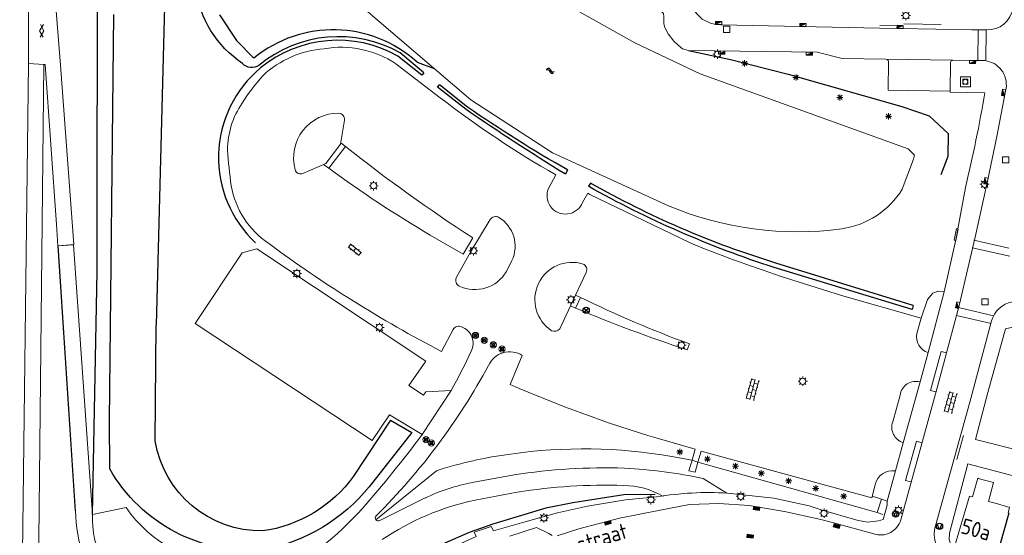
# Model space of a CAD drawing. Extents: x 168769 to 512904, y 516715 to 1559940.
# Tile 50 of 186: x 168934 to 169092, y 519567 to 519650. Entities that reach past the tile are written whole.
import ezdxf

# ---------------------------------------------------------------- set-up
doc = ezdxf.new("R2010")
doc.units = 0
doc.header["$MEASUREMENT"] = 0
doc.layers.get('0').update_dxf_attribs({"linetype": 'CONTINUOUS'})
for name, color, linetype, lineweight in [('+Overig_opstal_BWT', 4, 'CONTINUOUS', 0), ('B01_HOOFDGEBOUW', 10, 'CONTINUOUS', 0), ('B04_KUNSTWERK', 32, 'CONTINUOUS', 0), ('B07_scheidingsmuur', 14, 'CONTINUOUS', 25), ('Q04_wegmarkering', 7, 'CONTINUOUS', 0), ('Q12_afval_apart_plaats', 7, 'CONTINUOUS', 0), ('Q21_LANTAARNPAAL', 7, 'CONTINUOUS', 18), ('Q222_Paal_hout', 7, 'CONTINUOUS', 18), ('Q26_BOOM', 7, 'CONTINUOUS', 18), ('Q28_rioolput', 7, 'CONTINUOUS', 18), ('Q96_STRAATKOLK', 7, 'CONTINUOUS', 0), ('Q97_TROTTOIRKOLK', 7, 'CONTINUOUS', 0), ('S01_symb_gesloten_verh', 7, 'CONTINUOUS', 0), ('S02_symb_open_verh', 7, 'CONTINUOUS', 13), ('V00_kant_verharding', 252, 'CONTINUOUS', 0), ('V04_Kant_op_inrit', 254, 'CONTINUOUS', 13), ('V11_VERKEERSDREMPEL', 7, 'CONTINUOUS', 0), ('W00_KANT_WATER', 140, 'CONTINUOUS', 0)]:
    doc.layers.add(name, color=color, linetype=linetype, lineweight=lineweight)
for name, color, linetype in [('Q22_Paal_steen', 32, 'CONTINUOUS'), ('Q30_Verkeersbord', 32, 'CONTINUOUS'), ('S05_Water', 132, 'CONTINUOUS'), ('T20_TALUD', 34, 'CONTINUOUS'), ('Z02_Huisnummer', 253, 'CONTINUOUS'), ('Z06_STRAATNAAM', 7, 'CONTINUOUS')]:
    doc.layers.add(name, color=color, linetype=linetype)
doc.styles.add('ISOCP', font='isocp.shx', dxfattribs={"height": 1.8})

# ---------------------------------------------------------------- blocks, each defined once
blk = doc.blocks.new('Q21')
at = {"color": 0}
for points in [[(-1.5, 0), (-1, 0)], [(-1.06, 1.06), (-0.71, 0.71)], [(0, 1.5), (0, 1)], [(1.06, 1.06), (0.71, 0.71)], [(1.5, 0), (1, 0)], [(-1.06, -1.06), (-0.71, -0.71)], [(0, -1.5), (0, -1)], [(1.06, -1.06), (0.71, -0.71)]]:
    blk.add_lwpolyline(points, dxfattribs=at)
blk.add_circle((0, 0), 1, dxfattribs=at)
blk = doc.blocks.new('Q26')
at = {"color": 0}
for p, q in [((-1, 0), (1, 0)), ((-0.7, 0.7), (0.7, -0.7)), ((0.7, 0.7), (-0.7, -0.7)), ((0, 1), (0, -1))]:
    blk.add_line(p, q, dxfattribs=at)
blk = doc.blocks.new('Q28')
at = {"color": 0}
blk.add_lwpolyline([(1, 1), (1, -1), (-1, -1), (-1, 1)], close=True, dxfattribs=at)
blk = doc.blocks.new('Q97')
blk.add_hatch(color=256).paths.add_polyline_path([(-1, 1), (-1, 0), (1, 1)])
blk.add_line((1, 1), (-1, 0))
at = {"color": 0}
for points in [[(-1, 0), (-1, 1), (1, 1), (1, 0), (-1, 0)], [(0, 0.8), (0, 1)]]:
    blk.add_lwpolyline(points, dxfattribs=at)
blk = doc.blocks.new('Q96')
for p, q in [((-1, 0.88), (1, 0.88)), ((-1, 0.75), (1, 0.75)), ((-1, 0.63), (1, 0.63)), ((-1, 0.5), (1, 0.5)), ((-1, 0.38), (1, 0.38)), ((-1, 0.25), (1, 0.25)), ((-1, 0.12), (1, 0.12))]:
    blk.add_line(p, q)
at = {"color": 0}
blk.add_lwpolyline([(1, 1), (1, 0), (-1, 0), (-1, 1), (1, 1)], dxfattribs=at)
blk = doc.blocks.new('S05')
at = {"color": 0}
for p, q in [((0.08, 0.3), (0.38, 0.59)), ((0.11, -0.19), (0.41, 0.09)), ((0.38, 0.59), (0.68, 0.71)), ((0.41, 0.09), (0.71, 0.21)), ((0.68, 0.71), (1.01, 0.62)), ((0.71, 0.21), (1.02, 0.12)), ((1.01, 0.62), (1.33, 0.37)), ((1.02, 0.12), (1.36, -0.12)), ((1.33, 0.37), (1.66, 0.13)), ((1.66, 0.13), (1.97, 0.04)), ((1.97, 0.04), (2.28, 0.16)), ((2.28, 0.16), (2.58, 0.44)), ((1.36, -0.12), (1.68, -0.37)), ((1.68, -0.37), (2, -0.46)), ((2, -0.46), (2.31, -0.33)), ((2.31, -0.33), (2.61, -0.05))]:
    blk.add_line(p, q, dxfattribs=at)
blk = doc.blocks.new('S024')
at = {"color": 0}
for p, q in [((0, 1.2), (6.7, 1.2)), ((0, 0), (6.7, 0)), ((0.2, 1.2), (0.2, 0)), ((1.25, 1.5), (1.25, 1.2)), ((1.25, 0), (1.25, -1.2)), ((2.3, 1.2), (2.3, 0)), ((3.35, 1.5), (3.35, 1.2)), ((3.35, 0), (3.35, -1.2)), ((4.4, 1.2), (4.4, 0)), ((5.45, 1.5), (5.45, 1.2)), ((5.45, 0), (5.45, -1.2)), ((6.5, 1.2), (6.5, 0)), ((0, -1.2), (6.7, -1.2)), ((0.2, -1.2), (0.2, -1.5)), ((2.3, -1.2), (2.3, -1.5)), ((4.4, -1.2), (4.4, -1.5)), ((6.5, -1.2), (6.5, -1.5))]:
    blk.add_line(p, q, dxfattribs=at)
blk = doc.blocks.new('Q12')
at = {"color": 0}
for points in [[(-0.8, -0.8), (-0.8, 0.8)], [(-0.8, 0.8), (0.8, 0.8)], [(-0.8, -0.8), (-0.8, 0.8)], [(-0.8, 0.8), (0.8, 0.8)], [(0.8, 0.8), (0.8, -0.8)], [(0.8, 0.8), (0.8, -0.8)], [(0.8, -0.8), (-0.8, -0.8)], [(0.8, -0.8), (-0.8, -0.8)]]:
    blk.add_lwpolyline(points, dxfattribs=at)
blk.add_circle((0, 0), 0.8, dxfattribs=at)
blk = doc.blocks.new('S012')
at = {"color": 0}
for p, q in [((1.18, 2.05), (0, 0)), ((1.18, -2.05), (0, 0)), ((1.4, 0), (0.21, -2.05)), ((1.4, 0), (0.22, 2.05))]:
    blk.add_line(p, q, dxfattribs=at)
blk = doc.blocks.new('Q222')
blk.add_lwpolyline([(-0.5, -0.5), (0.5, -0.5), (0.5, 0.5), (-0.5, 0.5), (-0.5, -0.5)])
for radius in [1, 0.25]:
    blk.add_circle((0, 0), radius)
blk = doc.blocks.new('S022')
at = {"color": 0}
for p, q in [((0.01, 1.15), (0.31, 1.15)), ((0.31, -2.3), (0.31, 2.3)), ((0.31, 2.1), (1.51, 2.1)), ((0.31, 0), (1.51, 0)), ((1.51, -2.3), (1.51, 2.3)), ((1.51, 1.05), (1.81, 1.05)), ((0.01, -1.15), (0.31, -1.15)), ((0.31, -2.1), (1.51, -2.1)), ((1.51, -1.05), (1.81, -1.05))]:
    blk.add_line(p, q, dxfattribs=at)
blk = doc.blocks.new('Q22')
for points in [[(-0.719, -0.672), (0.702, 0.706)], [(-0.712, 0.671), (0.715, -0.672)]]:
    blk.add_lwpolyline(points)
blk.add_circle((0, 0), 1)
blk = doc.blocks.new('Q30')
blk.add_lwpolyline([(0.707, 0.707), (0, -1), (-0.707, 0.707)])
blk.add_circle((0, 0), 1)

msp = doc.modelspace()

# ---------------------------------------------------------------- linework, layer by layer
at = {"layer": '+Overig_opstal_BWT'}
msp.add_lwpolyline([(169084.74, 519616.82), (169085.04, 519616.76), (169084.65, 519614.88), (169084.36, 519614.94), (169084.74, 519616.82)], dxfattribs=at)
at = {"layer": 'B01_HOOFDGEBOUW'}
for points in [[(169091.19, 519572.55), (169089.91, 519572.9), (169090.73, 519575.95), (169088.26, 519576.61), (169088.17, 519576.64), (169087.31, 519573.64)], [(169084.28, 519565.08), (169086.82, 519573.77)], [(169086.82, 519573.77), (169087.31, 519573.64)], [(169093.15, 519571.02), (169093.06, 519571.04), (169093.29, 519571.97), (169092.96, 519572.05), (169091.19, 519572.55)]]:
    msp.add_lwpolyline(points, dxfattribs=at)
at = {"layer": 'B04_KUNSTWERK'}
for points in [[(169043.1, 519579.22), (169042.68, 519577.63), (169041.69, 519577.83), (169042.21, 519579.54)], [(169042.21, 519579.54), (169043.1, 519579.22)], [(169072.69, 519573.29), (169072, 519571.11)], [(169073.59, 519572.97), (169072.69, 519573.29)], [(169072, 519571.11), (169072.9, 519570.8)]]:
    msp.add_lwpolyline(points, dxfattribs=at)
at = {"layer": 'B07_scheidingsmuur'}
msp.add_lwpolyline([(169093.15, 519571.02), (169090.95, 519563.24)], dxfattribs=at)
at = {"layer": 'Q04_wegmarkering'}
msp.add_lwpolyline([(169073.39, 519644.06), (169084.17, 519643.91)], dxfattribs=at)
at = {"layer": 'T20_TALUD'}
for p, q in [((168966.16, 519651.17), (168968.89, 519647.06)), ((168968.89, 519647.06), (168971.68, 519644.22)), ((169041.62, 519645.45), (169048.38, 519644.02)), ((168997.94, 519643.6), (169000.69, 519642.58)), ((169048.38, 519644.02), (169057.69, 519641.66)), ((169057.69, 519641.66), (169075.96, 519636.46)), ((169075.96, 519636.46), (169080.35, 519634.97)), ((169080.35, 519634.97), (169083.42, 519632.11)), ((169083.42, 519632.11), (169083.35, 519628.41)), ((169083.35, 519628.41), (169082.25, 519625.47))]:
    msp.add_line(p, q, dxfattribs=at)
for points in [[(168957.64, 519667.39), (168957.43, 519663.35), (168958.03, 519661.14), (168958.04, 519655.07), (168957.31, 519652.61), (168955.96, 519601.29), (168955.96, 519601.29)], [(168945.73, 519570.83), (168946.45, 519609.9), (168946.54, 519663.55)], [(168948.46, 519585.92), (168949.17, 519651.24)], [(169036.27, 519574.03), (169031.22, 519573.95), (169023.03, 519572.7), (169018.66, 519571.84), (169010.29, 519569.32), (169006.32, 519567.91), (169002.4, 519566.22), (168996.59, 519562.91), (168994.26, 519561.13)]]:
    msp.add_lwpolyline(points, dxfattribs=at)
for points in [[(168999.01, 519641.88), (168995.25, 519645.07, 0.311607), (168972.49, 519643.04, -0.360128), (168969.87, 519643.36, -0.217361), (168962.32, 519655.49), (168961.7, 519665.09)], [(168999.01, 519641.88), (168998.7, 519641.47), (168994.85, 519644.57, 0.30924), (168972.76, 519642.65, 0.452835), (168971.97, 519614.51)], [(169022.15, 519626.24), (169021.82, 519625.54, -0.012272), (169005.82, 519635.95), (169001.21, 519639.54), (169001.54, 519639.93)], [(169022.15, 519626.24, -0.021723), (169006.05, 519636.36), (169001.54, 519639.93)], [(169077.8, 519604.45), (169055.69, 519611.26, -0.054708), (169025.83, 519624.13), (169025.52, 519623.61)], [(169077.8, 519604.45), (169077.63, 519603.81), (169055.39, 519610.55, -0.050342), (169025.52, 519623.61)], [(168993.67, 519585.96), (168987.74, 519576.98, -0.204426), (168973.09, 519568.16, -0.370448), (168955.8, 519582.64), (168955.96, 519601.29)], [(168993.67, 519585.96), (168997.12, 519583.98), (168990.25, 519575.28, -0.174282), (168973.5, 519565.17, -0.295329), (168948.49, 519578.14), (168948.46, 519585.92)]]:
    msp.add_lwpolyline(points, format="xyb", dxfattribs=at)
msp.add_arc((168984.45, 519628.63), 20.15, 47.9726, 129.3346, dxfattribs=at)
at = {"layer": 'V00_kant_verharding'}
for p, q in [((168935.39, 519643.36), (168935.42, 519655.4)), ((168985.69, 519630.59), (168986.43, 519630.03)), ((168982.91, 519627.11), (168983.76, 519626.51)), ((169082.78, 519606.61), (169080.19, 519596.85)), ((169078.93, 519592.13), (169076.18, 519582.36)), ((169038.92, 519580.12), (169042.21, 519579.54)), ((169043.1, 519579.22), (169072, 519571.11)), ((169013.55, 519577.17), (169006.81, 519575.94)), ((169047.81, 519574.25), (169043.99, 519576.62)), ((168999.23, 519573.46), (168991.93, 519569.82))]:
    msp.add_line(p, q, dxfattribs=at)
for points in [[(169046.81, 519649.57), (169045.82, 519649.71), (169045.17, 519649.86), (169043.8, 519650.49), (169043, 519651.28), (169042.3, 519652.09), (169041.98, 519653.15), (169041.71, 519654.54), (169041.65, 519664.05), (169038.76, 519664.29), (169039.23, 519668.93), (169009.89, 519672.42), (169009.89, 519672.42)], [(169012.05, 519666.12), (169012.05, 519666.12), (169022.41, 519660.5), (169034.66, 519653.26), (169037.28, 519651.75), (169037.6, 519651.4), (169037.66, 519650.87), (169037.67, 519649.77), (169037.82, 519649.18), (169038.34, 519648.11), (169039.26, 519646.97), (169039.95, 519646.29), (169040.64, 519645.73), (169041.62, 519645.45)], [(168942.7, 519614.22), (168940.58, 519643.08), (168939.11, 519661.24)], [(169046.81, 519649.57), (169072.43, 519649.05)], [(169072.43, 519649.05), (169075.67, 519649), (169087.16, 519648.79), (169089.53, 519648.78)], [(169041.62, 519645.45), (169062.31, 519645.18)], [(169062.31, 519645.18), (169066.37, 519644.19), (169073.39, 519644.06)], [(168934.28, 519551.42), (168935.39, 519643.36)], [(168935.39, 519643.36), (168937.87, 519643.22)], [(168936.98, 519556.58), (168937.87, 519643.22)], [(168937.87, 519643.22), (168938.12, 519643.18), (168939.91, 519617.46), (168940.14, 519614.05)], [(169073.83, 519643.7), (169073.75, 519639.07), (169083.74, 519638.9)], [(169083.74, 519638.9), (169083.78, 519643.52)], [(169084.17, 519643.91), (169087.34, 519643.85), (169089.32, 519643.82)], [(169085.4, 519641.22), (169085.39, 519639.63), (169086.98, 519639.62), (169086.99, 519641.21), (169085.4, 519641.22)], [(169083.74, 519638.9), (169083.74, 519638.76), (169089.32, 519638.66)], [(169092.74, 519639.39), (169092.56, 519638.62), (169091.24, 519631.61), (169089.73, 519624.42), (169087.74, 519615.42)], [(169084.67, 519614.97), (169086.2, 519623.44), (169086.2, 519623.44)], [(169082.78, 519606.61), (169084.67, 519614.97)], [(169087.74, 519615.42), (169085.19, 519604.43)], [(168940.14, 519614.05), (168942.7, 519614.22)], [(168940.14, 519614.05), (168942.94, 519571.42)], [(169081.19, 519606.51), (169080.93, 519606.41), (169080.07, 519605.39), (169079.08, 519602.37), (169079.08, 519602.37)], [(169081.19, 519606.51), (169081.88, 519606.74), (169082.78, 519606.61)], [(169103.1, 519601.46), (169102.81, 519603), (169092.65, 519600.67), (169089.82, 519590.41), (169087.82, 519582.86)], [(169095.89, 519580.85), (169087.82, 519582.86)], [(169086.58, 519578.98), (169083.65, 519567.82), (169083.55, 519566.79), (169083.78, 519566.07), (169084.28, 519565.08)], [(169110.06, 519572.45), (169100.75, 519575.29), (169094.31, 519576.93), (169086.58, 519578.98)], [(169073.59, 519572.97), (169074.91, 519577.82)], [(169036.49, 519573.63), (169031.47, 519573.16), (169025.38, 519572.16), (169020.55, 519571.1), (169014.76, 519569.49), (169010.25, 519568.18), (169009.87, 519568.89), (169007.13, 519567.94), (169007.48, 519567.28), (169003.8, 519565.63), (169000, 519563.71), (168999.73, 519563.58), (168994.85, 519560.39), (168994.26, 519561.13), (168991.78, 519559.4), (168992.25, 519558.83), (168988.09, 519555.44), (168985.05, 519552.64), (168982.69, 519550.31), (168981.86, 519549.35), (168980.96, 519550.22), (168979, 519548.03)], [(169031.47, 519573.16), (169036.49, 519573.63)], [(169036.51, 519573.63), (169036.49, 519573.63)], [(169055.37, 519573.45), (169047.89, 519574.25)], [(169055.37, 519573.45), (169061.02, 519572.21)], [(169072.69, 519573.29), (169071.19, 519573.75)], [(169062.93, 519570.01), (169057.09, 519571.28), (169051.41, 519572.23), (169046.49, 519572.56), (169041.81, 519572.41), (169037.04, 519571.49), (169030.51, 519570.2), (169023.96, 519568.52), (169020.48, 519567.38)], [(169061.02, 519572.21), (169063, 519571.53), (169068.93, 519569.84), (169070.51, 519569.55), (169072.22, 519569.79), (169072.97, 519569.98), (169073.62, 519572.3), (169073.59, 519572.97)], [(169019.71, 519567.42), (169019.14, 519567.73), (169017.17, 519568.7), (169012.88, 519567.34)]]:
    msp.add_lwpolyline(points, dxfattribs=at)
for points in [[(169089.53, 519648.78, 0.390535), (169093.83, 519652.32)], [(169073.39, 519644.06, -0.340803), (169073.83, 519643.7)], [(169083.78, 519643.52, -0.311046), (169084.17, 519643.91)], [(169089.32, 519643.82, -0.419516), (169092.74, 519639.39)], [(169089.32, 519638.66, -0.016435), (169086.2, 519623.44)], [(168985.65, 519630.39), (168983.25, 519627.26), (168979.58, 519625.65, -0.424922), (168978.32, 519626.27, -0.497937), (168985.36, 519635.37, -0.448561), (168986.25, 519634.27), (168985.65, 519630.39)], [(169006.92, 519615.31, -0.025181), (168986.43, 519630.03), (168983.76, 519626.51, 0.026359), (169000.03, 519615.77), (169005.36, 519612.71), (169006.92, 519615.31)], [(169009.73, 519618.25, -0.433737), (169011.12, 519618.58, -0.387425), (169013.19, 519611.65), (169012.32, 519609.92, -0.388377), (169004.73, 519607.55, -0.416983), (169004.26, 519608.9), (169006.62, 519613.13), (169009.73, 519618.25)], [(168858.16, 519390.47), (168868.45, 519438.6, -0.015667), (168874.15, 519452.56, -0.066623), (168889.48, 519474.77), (168950.27, 519542.5, 0.328773), (168950.98, 519554.74), (168946.1, 519554.83), (168946.16, 519556.82), (168948.79, 519556.78, -0.177622), (168943.01, 519570.47), (168940.19, 519614.01), (168942.66, 519614.21), (168945.73, 519570.83, 0.556719), (168967.32, 519556.06), (168969.9, 519557.44), (168975.17, 519560.48, 0.078645), (168989.11, 519571.74, 0.020594), (168998.76, 519583.65), (169003.44, 519590.78, 0.023132), (169006.65, 519597.08, 0.452302), (169005.12, 519600.98)], [(169023.46, 519606.11), (169022.65, 519604.35), (169023.44, 519604.01), (169024.25, 519605.74), (169023.46, 519606.11), (169025.17, 519609.76, 0.419468), (169024.67, 519611.1, 0.868886), (169019.59, 519600.38, 0.33843), (169020.91, 519600.7), (169022.65, 519604.35)], [(169128.66, 519611.18), (169111.18, 519607.08), (169110.43, 519607.17), (169108.73, 519608.21), (169107.97, 519608.38), (169103.09, 519607.2), (169102.48, 519606.75), (169101.44, 519605.04), (169100.81, 519604.63), (169096.91, 519603.69), (169096.17, 519603.82), (169094.45, 519604.83), (169093.74, 519605.01, 0.293823), (169090.38, 519601.94), (169087.08, 519589.48), (169081.23, 519568.41)], [(169023.44, 519604.01, 0.019533), (169041.39, 519597.3), (169041.76, 519598.25, -0.025512), (169024.25, 519605.74)], [(169085.19, 519604.43), (169081.62, 519591.21), (169075.78, 519569.97, -0.439736), (169071.44, 519567.71), (169064.58, 519569.56), (169062.93, 519570.01)], [(169038.92, 519580.12, 0.079148), (169012.97, 519580.53, 0.046405), (169001.09, 519577.85), (168991.32, 519569.96)], [(169037.53, 519573.71, 0.137246), (169031.18, 519575.47, 0.048921), (169014.08, 519574.38), (169007.27, 519573.12, 0.095528), (168992.33, 519566.78)], [(169047.89, 519574.25, 0.056827), (169036.49, 519573.63)], [(168945.73, 519570.83), (168951.13, 519571.92, 0.245657), (168968.42, 519562.76), (168969.9, 519557.44)], [(169102.43, 519557.72), (169085.91, 519562.48), (169085.07, 519562.72, -0.030259), (169084.5, 519562.89, -0.356243), (169081.23, 519568.41)]]:
    msp.add_lwpolyline(points, format="xyb", dxfattribs=at)
at = {"layer": 'V00_kant_verharding', "color": 0}
msp.add_lwpolyline([(169005.12, 519600.98, 0.419512), (169003.76, 519600.57), (169001.9, 519597.02, -0.038721), (168974.07, 519614.4, -0.205361), (168968.04, 519623.7, -0.01781), (168967.43, 519629.46, -0.150245), (168969.81, 519637, -0.045974), (168973.16, 519641.43, -0.170471), (168983.01, 519645.74, -0.191851), (168994.52, 519643.33), (169001.65, 519637.86, 0.033794), (169020.29, 519625.43), (169019.14, 519623.37, 1.030712), (169024.57, 519620.99), (169025.42, 519622.48), (169025.77, 519622.3), (169041.76, 519614.56, 0.019319), (169056.39, 519609.17), (169066.25, 519606.05), (169079.08, 519602.37), (169078.38, 519599.93, 0.388915), (169080.19, 519596.85), (169078.93, 519592.13, 0.457938), (169075.67, 519589.99), (169074.48, 519585.72, 0.424402), (169076.18, 519582.36), (169074.93, 519577.82, 0.400677), (169071.65, 519575.58), (169071.12, 519573.5), (169043.64, 519580.97), (169043.1, 519579.22), (169042.21, 519579.54), (169042.71, 519581.29), (169036.56, 519583.08, -0.030114), (169012.95, 519591.71), (169014.88, 519596.37, 0.463924), (169009.46, 519594.79, -0.072396), (168991.35, 519570.58)], format="xyb", dxfattribs=at)
msp.add_lwpolyline([(168998.76, 519583.65), (168993.52, 519586.84), (168990.74, 519582.72), (168962.21, 519601.55), (168969.79, 519612.92), (168972.14, 519613.52), (168999.35, 519595.5), (168996.64, 519591.57), (168998.99, 519589.98), (168999.35, 519590.53), (169003.44, 519590.78)], dxfattribs=at)
at = {"layer": 'V00_kant_verharding'}
for centre, radius, start, end in [((169028.19, 519483.09), 95.22, 88.1224, 98.848), ((169027.1, 519495.51), 82.85, 78.2366, 87.0865), ((169012.25, 519546.58), 29.86, 100.4994, 115.8384), ((168991.71, 519570.25), 0.486, 137.4741, 297.4877)]:
    msp.add_arc(centre, radius, start, end, dxfattribs=at)
at = {"layer": 'V04_Kant_op_inrit'}
for points in [[(169072.41, 519649.49), (169075.44, 519649.45)], [(169076.25, 519649.74), (169082.29, 519649.64)], [(169083.14, 519596.81), (169082.3, 519597.03), (169080.58, 519590.75), (169081.44, 519590.53)], [(169084.78, 519579.64), (169085.87, 519583.53)], [(169079.19, 519582.35), (169078.32, 519582.6), (169076.55, 519576.3), (169077.45, 519576.05)]]:
    msp.add_lwpolyline(points, dxfattribs=at)
at = {"layer": 'V11_VERKEERSDREMPEL'}
for points in [[(169088.25, 519648.78), (169088.21, 519643.84)], [(169089.46, 519643.79), (169089.52, 519648.78)], [(169087.56, 519614.93), (169093.2, 519613.66)], [(169093.31, 519612.35), (169087.29, 519613.7)], [(169090.72, 519602.75), (169085.1, 519604.09)], [(169084.76, 519602.84), (169090.32, 519601.55)]]:
    msp.add_lwpolyline(points, dxfattribs=at)
at = {"layer": 'W00_KANT_WATER'}
msp.add_lwpolyline([(169019.33, 519654.87), (169018.68, 519654.72), (169005.47, 519663.89), (168999.82, 519667.62), (168993.97, 519669.52), (168989.28, 519670.11), (168987.15, 519669.37), (168985.57, 519667.45), (168985.94, 519655.24), (169006.61, 519637.5), (169019.76, 519628.98), (169038.42, 519620.48, 0.135143), (169066.32, 519616.78, 0.222748), (169076.03, 519623.14), (169077.84, 519627.98), (169077.98, 519628.62), (169076.98, 519629.62), (169043.52, 519641.7), (169032.98, 519646.71), (169020.04, 519653.99), (169019.85, 519654.63)], format="xyb", close=True, dxfattribs=at)

# ---------------------------------------------------------------- block references
at = {"layer": 'Q12_afval_apart_plaats', "xscale": 0.5, "yscale": 0.5}
msp.add_blockref('Q12', (169086.17, 519640.42), dxfattribs=at)
at = {"layer": 'Q21_LANTAARNPAAL', "xscale": 0.5, "yscale": 0.5}
for p in [(169076.61, 519651.06), (169046.31, 519644.87), (168990.96, 519623.7), (169089.27, 519623.94), (169007, 519613.24), (169022.71, 519605.36), (169040.49, 519598.05), (169060, 519592.24), (169035.59, 519573.19), (169050.04, 519573.74), (169063.43, 519571), (169075.41, 519571.48), (169018.35, 519570.26)]:
    msp.add_blockref('Q21', p, dxfattribs=at)
at = {"layer": 'Q21_LANTAARNPAAL', "color": 0, "xscale": 0.5, "yscale": 0.5, "zscale": 0.5}
for p in [(168978.6, 519609.58), (168991.88, 519600.91)]:
    msp.add_blockref('Q21', p, dxfattribs=at)
at = {"layer": 'Q222_Paal_hout', "xscale": 0.5, "yscale": 0.5, "zscale": 0.5}
for p in [(169007.35, 519599.61), (169008.75, 519598.84), (169010.22, 519598.1), (169011.61, 519597.42), (168999.37, 519582.85), (169000.25, 519582.3)]:
    msp.add_blockref('Q222', p, dxfattribs=at)
at = {"layer": 'Q22_Paal_steen', "xscale": 0.5, "yscale": 0.5}
msp.add_blockref('Q22', (169025.16, 519603.67), dxfattribs=at)
at = {"layer": 'Q26_BOOM', "xscale": 0.5, "yscale": 0.5}
for p in [(169050.65, 519643.4), (169058.93, 519641.12), (169065.98, 519637.9), (169073.81, 519634.85), (169040.23, 519580.87), (169044.68, 519579.73), (169049.18, 519578.58), (169053.34, 519577.44), (169057.74, 519576.22), (169062.1, 519575), (169066.61, 519573.75)]:
    msp.add_blockref('Q26', p, dxfattribs=at)
at = {"layer": 'Q28_rioolput', "xscale": 0.5, "yscale": 0.5}
for p in [(169047.78, 519648.85), (169092.66, 519627.86), (169089.33, 519605.02)]:
    msp.add_blockref('Q28', p, dxfattribs=at)
at = {"layer": 'Q30_Verkeersbord', "xscale": 0.5, "yscale": 0.5}
for p in [(169074.95, 519570.89), (169082.02, 519568.91)]:
    msp.add_blockref('Q30', p, dxfattribs=at)
at = {"layer": 'Q96_STRAATKOLK'}
for p, xscale, yscale, rotation in [((169052.61, 519572.03), 0.4999999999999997, 0.4999999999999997, 172.527740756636), ((169028.59, 519569.7), 0.5000000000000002, 0.5000000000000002, 194.370691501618), ((169065.54, 519569.17), 0.5000000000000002, 0.5000000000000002, 162.9542628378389), ((169051.52, 519567.06), 0.4999999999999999, 0.4999999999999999, 353.2222265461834)]:
    msp.add_blockref('Q96', p, dxfattribs=dict(at, xscale=xscale, yscale=yscale, rotation=rotation))
at = {"layer": 'Q97_TROTTOIRKOLK'}
for p, xscale, yscale, rotation in [((169046.47, 519649.63), 0.5, 0.5, 359.0092694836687), ((169060.03, 519649.3), 0.5, 0.5, 359.0092694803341), ((169075.67, 519649), 0.5, 0.5, 357.6942053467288), ((169046.97, 519645.38), 0.5000000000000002, 0.5000000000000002, 179.2676878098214), ((169061.07, 519645.19), 0.5000000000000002, 0.5000000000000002, 179.2676878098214), ((169087.34, 519643.85), 0.4999999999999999, 0.4999999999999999, 178.6951159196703), ((169092.56, 519638.62), 0.4999999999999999, 0.4999999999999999, 78.72387034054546), ((169089.73, 519624.42), 0.4999999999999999, 0.4999999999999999, 78.72387034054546), ((169085.19, 519604.43), 0.4999999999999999, 0.4999999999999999, 77.22819720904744)]:
    msp.add_blockref('Q97', p, dxfattribs=dict(at, xscale=xscale, yscale=yscale, rotation=rotation))
at = {"layer": 'S01_symb_gesloten_verh', "xscale": 0.5, "yscale": 0.5, "rotation": 359.8286130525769}
msp.add_blockref('S012', (168937.21, 519648.6), dxfattribs=at)
at = {"layer": 'S02_symb_open_verh', "color": 0, "xscale": 0.5, "yscale": 0.5, "rotation": 51.7032045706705}
msp.add_blockref('S022', (168987.64, 519613.04), dxfattribs=at)
at = {"layer": 'S02_symb_open_verh', "xscale": 0.5, "yscale": 0.5, "rotation": 74.88573171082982}
for p in [(169051.5, 519589.29), (169083.36, 519587.21)]:
    msp.add_blockref('S024', p, dxfattribs=at)
at = {"layer": 'S05_Water', "xscale": 0.5, "yscale": 0.5, "rotation": 334.1523897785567}
msp.add_blockref('S05', (169018.73, 519642.43), dxfattribs=at)

# ---------------------------------------------------------------- texts
at = {"layer": 'Z02_Huisnummer', "style": 'ISOCP'}
msp.add_text('50a', height=2.5, rotation=344.019, dxfattribs=at).set_placement((169085.27, 519567.85))
at = {"layer": 'Z06_STRAATNAAM', "style": 'ISOCP'}
msp.add_text('Zuiderzeestraat', height=2.5, rotation=16.6114, dxfattribs=at).set_placement((169011.1, 519560.85))

doc.saveas('drawing.dxf')
